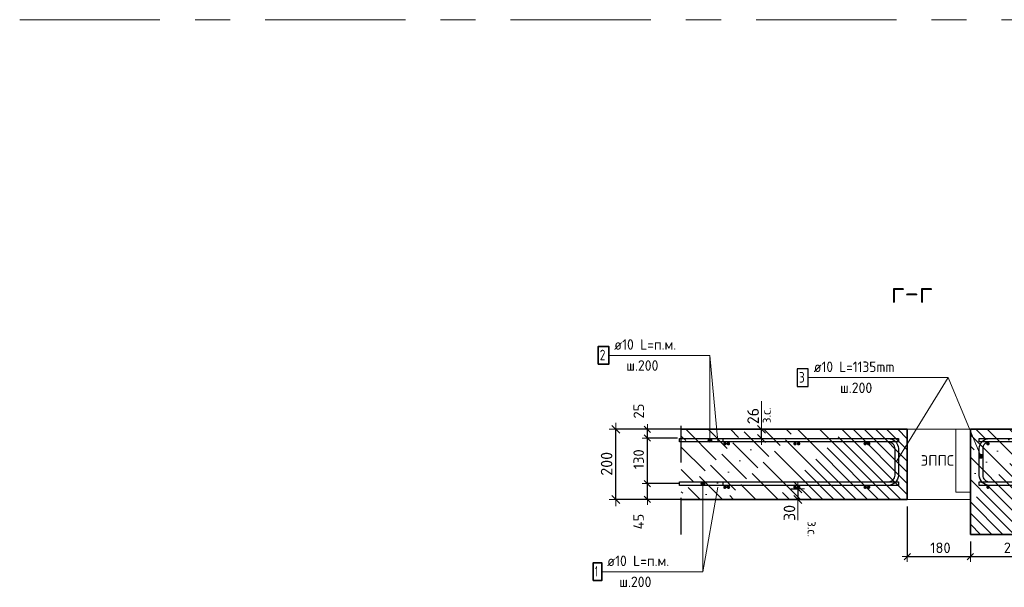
# Model space of a CAD drawing. Header units: metres. Extents: x -38 to 97, y -15 to 21.
# Tile 133 of 139: x 85.76 to 88.56, y -4.55 to -2.93. Entities that reach past the tile are written whole.
import ezdxf

# ---------------------------------------------------------------- set-up
doc = ezdxf.new("R2010")
doc.units = ezdxf.units.M
doc.header["$PDMODE"] = 65
for name, pattern in [('______11', [0.5, 0.4, -0.05, 0, -0.05]), ('______4', [0.135, 0.105, -0.03]), ('______5', [1.1, 0.8, -0.1, 0.1, -0.1])]:
    doc.linetypes.add(name, pattern=pattern)
for name, color, linetype, lineweight in [('XR$6$Арм. стержнями верхней зоны', 180, 'Continuous', 35), ('XR$6$Арм. стержнями нижней зоны', 180, 'Continuous', 35), ('XR$6$Арм.стержн. Арматура края', 96, 'Continuous', 35), ('XR$6$ВК__отв в полу 1-2 эт', 220, 'Continuous', 25), ('XR$6$Осевая линия (1)', 7, '______5', 13), ('XR$6$Размерная линия (1)', 7, 'Continuous', 13), ('XR$6$Размерная линия_ общее', 7, 'Continuous', 13)]:
    doc.layers.add(name, color=color, linetype=linetype, lineweight=lineweight)
doc.styles.add('ISOCPEUR', font='txt')
doc.dimstyles.new('DIMSTYLE_11', dxfattribs={"dimtxt": 0.033, "dimasz": 0.0375, "dimexe": 0, "dimexo": 0, "dimgap": 0.0165, "dimtad": 2, "dimdec": 0, "dimlfac": 1000, "dimrnd": 1, "dimzin": 12, "dimdsep": 46, "dimtxsty": 'ISOCPEUR', "dimblk1": 'ALL_ML_STRICH', "dimblk2": 'ALL_ML_STRICH', "dimsah": 1, "dimcen": 0, "dimclrd": 7, "dimclre": 256, "dimclrt": 7, "dimadec": 0, "dimazin": 0, "dimtfac": 1, "dimtdec": 0, "dimtix": 1, "dimtmove": 2, "dimatfit": 3, "dimfxl": 0, "dimtzin": 0, "dimlwd": 0, "dimlwe": -3, "dimarcsym": 0})
doc.dimstyles.new('DIMSTYLE_17', dxfattribs={"dimtxt": 0.033, "dimasz": 0.0375, "dimexe": 0, "dimexo": 0, "dimgap": 0.0165, "dimtad": 2, "dimdec": 0, "dimlfac": 1000, "dimrnd": 1, "dimzin": 12, "dimdsep": 46, "dimtxsty": 'ISOCPEUR', "dimblk1": 'ALL_ML_STRICH', "dimblk2": 'ALL_ML_STRICH', "dimsah": 1, "dimcen": 0, "dimclrd": 7, "dimclre": 256, "dimclrt": 7, "dimadec": 0, "dimazin": 0, "dimtfac": 1, "dimtdec": 0, "dimtix": 1, "dimtmove": 2, "dimatfit": 3, "dimfxl": 0, "dimtvp": 1.2, "dimtzin": 0, "dimlwd": 0, "dimlwe": -3, "dimarcsym": 0})
doc.dimstyles.new('DIMSTYLE_19', dxfattribs={"dimtxt": 0.03, "dimasz": 0.03, "dimexe": 0, "dimexo": 0, "dimgap": 0.015, "dimtad": 2, "dimdec": 0, "dimlfac": 1000, "dimrnd": 1, "dimzin": 12, "dimdsep": 46, "dimtxsty": 'ISOCPEUR', "dimblk1": 'ALL_ML_STRICH', "dimblk2": 'ALL_ML_STRICH', "dimsah": 1, "dimcen": 0, "dimclrd": 7, "dimclre": 256, "dimclrt": 7, "dimadec": 0, "dimazin": 0, "dimtfac": 1, "dimtdec": 0, "dimtix": 1, "dimtmove": 2, "dimatfit": 3, "dimfxl": 0, "dimtvp": 1.2, "dimtzin": 0, "dimlwd": 0, "dimlwe": -3, "dimarcsym": 0})
doc.dimstyles.new('DIMSTYLE_20', dxfattribs={"dimtxt": 0.03, "dimasz": 0.03, "dimexe": 0, "dimexo": 0, "dimgap": 0.015, "dimtad": 2, "dimdec": 0, "dimlfac": 1000, "dimrnd": 1, "dimzin": 12, "dimdsep": 46, "dimtxsty": 'ISOCPEUR', "dimblk1": 'ALL_ML_STRICH', "dimblk2": 'ALL_ML_STRICH', "dimsah": 1, "dimcen": 0, "dimclrd": 7, "dimclre": 256, "dimclrt": 7, "dimadec": 0, "dimazin": 0, "dimtfac": 1, "dimtdec": 0, "dimtix": 1, "dimtmove": 2, "dimatfit": 3, "dimfxl": 0, "dimtzin": 0, "dimlwd": 0, "dimlwe": -3, "dimarcsym": 0})
doc.dimstyles.new('DIMSTYLE_21', dxfattribs={"dimtxt": 0.03, "dimasz": 0.03, "dimexe": 0, "dimexo": 0, "dimgap": 0.015, "dimtad": 2, "dimdec": 0, "dimlfac": 1000, "dimrnd": 1, "dimzin": 12, "dimdsep": 46, "dimtxsty": 'ISOCPEUR', "dimblk1": 'ALL_ML_STRICH', "dimblk2": 'ALL_ML_STRICH', "dimsah": 1, "dimcen": 0, "dimclrd": 7, "dimclre": 256, "dimclrt": 7, "dimadec": 0, "dimazin": 0, "dimtfac": 1, "dimtdec": 0, "dimtix": 1, "dimtmove": 2, "dimatfit": 3, "dimfxl": 0, "dimtvp": 1.2, "dimtzin": 0, "dimlwd": 0, "dimlwe": -3, "dimarcsym": 0})
doc.dimstyles.new('DIMSTYLE_24', dxfattribs={"dimtxt": 0.03, "dimasz": 0.03, "dimexe": 0, "dimexo": 0, "dimgap": 0.015, "dimtad": 2, "dimdec": 0, "dimlfac": 1000, "dimrnd": 5, "dimzin": 12, "dimdsep": 46, "dimtxsty": 'ISOCPEUR', "dimblk1": 'ALL_ML_STRICH', "dimblk2": 'ALL_ML_STRICH', "dimsah": 1, "dimcen": 0, "dimclrd": 7, "dimclre": 256, "dimclrt": 7, "dimadec": 0, "dimazin": 0, "dimtfac": 1, "dimtdec": 0, "dimtix": 1, "dimtmove": 2, "dimatfit": 3, "dimfxl": 0, "dimtzin": 0, "dimlwd": 0, "dimlwe": -3, "dimarcsym": 0})
pattern_1 = [(135, (0, 0), (-0.031819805, -0.031819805), [0.4, -0.05, 0, -0.05]), (135, (-0.01591, -0.01591), (-0.031819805, -0.031819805), [0.8, -0.1, 0.1, -0.1])]

# ---------------------------------------------------------------- blocks, each defined once
blk = doc.blocks.new('ALL_ML_STRICH')
at = {"color": 0, "linetype": 'ByBlock', "lineweight": -2}
for p, q in [((-1, 0), (0.5, 0)), ((-0.3, -0.3), (0.3, 0.3)), ((0, -0.5), (0, 0.5))]:
    blk.add_line(p, q, dxfattribs=at)
blk = doc.blocks.new('*D822')
at = {"layer": 'DEFPOINTS', "color": 7, "linetype": 'Continuous', "lineweight": 13, "transparency": 33554687}
for p in [(87.662, -4.0958), (87.4554, -4.2958), (87.662, -4.2958)]:
    blk.add_point(p, dxfattribs=at)
at = {"layer": 'XR$6$Размерная линия_ общее', "color": 253, "linetype": 'Continuous', "lineweight": -2, "true_color": 0xa0a0a0, "transparency": 33554687}
for p, q in [((87.642, -4.0958), (87.4554, -4.0958)), ((87.642, -4.2958), (87.4554, -4.2958))]:
    blk.add_line(p, q, dxfattribs=at)
at = {"layer": 'XR$6$Размерная линия_ общее', "color": 7, "linetype": 'Continuous', "lineweight": -2, "transparency": 33554687}
blk.add_line((87.4554, -4.2958), (87.4554, -4.0958), dxfattribs=at)
at = {"layer": 'XR$6$Размерная линия_ общее', "color": 7, "linetype": 'Continuous', "lineweight": 13, "transparency": 33554687, "xscale": 0.0375, "yscale": 0.0375, "zscale": 0.0375}
for p, rotation in [((87.4554, -4.0958), 90), ((87.4554, -4.2958), 270)]:
    blk.add_blockref('ALL_ML_STRICH', p, dxfattribs=dict(at, rotation=rotation))
at = {"layer": 'XR$6$Размерная линия_ общее', "color": 7, "linetype": 'Continuous', "lineweight": 13, "transparency": 33554687, "insert": (87.4289, -4.1942), "char_height": 0.033, "width": 0.099, "attachment_point": 5, "rotation": 90, "style": 'ISOCPEUR'}
blk.add_mtext('\\A1;{200}', dxfattribs=at)
blk = doc.blocks.new('*D823')
at = {"layer": 'DEFPOINTS', "color": 7, "linetype": 'Continuous', "lineweight": 13, "transparency": 33554687}
for p in [(87.6581, -4.2508), (87.5454, -4.2958), (87.6453, -4.2958)]:
    blk.add_point(p, dxfattribs=at)
at = {"layer": 'XR$6$Размерная линия (1)', "color": 9, "linetype": 'Continuous', "lineweight": -2, "true_color": 0xc7c7c7, "transparency": 33554687}
for p, q in [((87.6381, -4.2508), (87.5454, -4.2508)), ((87.6253, -4.2958), (87.5454, -4.2958))]:
    blk.add_line(p, q, dxfattribs=at)
at = {"layer": 'XR$6$Размерная линия (1)', "color": 7, "linetype": 'Continuous', "lineweight": -2, "transparency": 33554687}
blk.add_line((87.5454, -4.2958), (87.5454, -4.2508), dxfattribs=at)
at = {"layer": 'XR$6$Размерная линия (1)', "color": 7, "linetype": 'Continuous', "lineweight": 13, "transparency": 33554687, "xscale": 0.03, "yscale": 0.03, "zscale": 0.03}
for p, rotation in [((87.5454, -4.2508), 90), ((87.5454, -4.2958), 270)]:
    blk.add_blockref('ALL_ML_STRICH', p, dxfattribs=dict(at, rotation=rotation))
at = {"layer": 'XR$6$Размерная линия (1)', "color": 7, "linetype": 'Continuous', "lineweight": 13, "transparency": 33554687, "insert": (87.5201, -4.359), "char_height": 0.03, "width": 0.06, "attachment_point": 5, "rotation": 90, "style": 'ISOCPEUR'}
blk.add_mtext('\\A1;{45}', dxfattribs=at)
blk = doc.blocks.new('*D824')
at = {"layer": 'DEFPOINTS', "color": 7, "linetype": 'Continuous', "lineweight": 13, "transparency": 33554687}
for p in [(87.6511, -4.1208), (87.5454, -4.2508), (87.6581, -4.2508)]:
    blk.add_point(p, dxfattribs=at)
at = {"layer": 'XR$6$Размерная линия (1)', "color": 9, "linetype": 'Continuous', "lineweight": -2, "true_color": 0xc7c7c7, "transparency": 33554687}
for p, q in [((87.6311, -4.1208), (87.5454, -4.1208)), ((87.6381, -4.2508), (87.5454, -4.2508))]:
    blk.add_line(p, q, dxfattribs=at)
at = {"layer": 'XR$6$Размерная линия (1)', "color": 7, "linetype": 'Continuous', "lineweight": -2, "transparency": 33554687}
blk.add_line((87.5454, -4.2508), (87.5454, -4.1208), dxfattribs=at)
at = {"layer": 'XR$6$Размерная линия (1)', "color": 7, "linetype": 'Continuous', "lineweight": 13, "transparency": 33554687, "xscale": 0.03, "yscale": 0.03, "zscale": 0.03}
for p, rotation in [((87.5454, -4.1208), 90), ((87.5454, -4.2508), 270)]:
    blk.add_blockref('ALL_ML_STRICH', p, dxfattribs=dict(at, rotation=rotation))
at = {"layer": 'XR$6$Размерная линия (1)', "color": 7, "linetype": 'Continuous', "lineweight": 13, "transparency": 33554687, "insert": (87.5204, -4.1813), "char_height": 0.03, "width": 0.09, "attachment_point": 5, "rotation": 90, "style": 'ISOCPEUR'}
blk.add_mtext('\\A1;{130}', dxfattribs=at)
blk = doc.blocks.new('*D825')
at = {"layer": 'DEFPOINTS', "color": 7, "linetype": 'Continuous', "lineweight": 13, "transparency": 33554687}
for p in [(87.669, -4.0958), (87.5454, -4.1208), (87.6511, -4.1208)]:
    blk.add_point(p, dxfattribs=at)
at = {"layer": 'XR$6$Размерная линия (1)', "color": 9, "linetype": 'Continuous', "lineweight": -2, "true_color": 0xc7c7c7, "transparency": 33554687}
for p, q in [((87.649, -4.0958), (87.5454, -4.0958)), ((87.6311, -4.1208), (87.5454, -4.1208))]:
    blk.add_line(p, q, dxfattribs=at)
at = {"layer": 'XR$6$Размерная линия (1)', "color": 7, "linetype": 'Continuous', "lineweight": -2, "transparency": 33554687}
blk.add_line((87.5454, -4.1208), (87.5454, -4.0958), dxfattribs=at)
at = {"layer": 'XR$6$Размерная линия (1)', "color": 7, "linetype": 'Continuous', "lineweight": 13, "transparency": 33554687, "xscale": 0.03, "yscale": 0.03, "zscale": 0.03}
for p, rotation in [((87.5454, -4.0958), 90), ((87.5454, -4.1208), 270)]:
    blk.add_blockref('ALL_ML_STRICH', p, dxfattribs=dict(at, rotation=rotation))
at = {"layer": 'XR$6$Размерная линия (1)', "color": 7, "linetype": 'Continuous', "lineweight": 13, "transparency": 33554687, "insert": (87.5206, -4.044), "char_height": 0.03, "width": 0.06, "attachment_point": 5, "rotation": 90, "style": 'ISOCPEUR'}
blk.add_mtext('\\A1;{25}', dxfattribs=at)
blk = doc.blocks.new('*D878')
at = {"layer": 'DEFPOINTS', "color": 7, "linetype": 'Continuous', "lineweight": 13, "transparency": 33554687}
for p in [(87.9344, -4.2658), (87.9744, -4.2658), (87.9344, -4.2958)]:
    blk.add_point(p, dxfattribs=at)
at = {"layer": 'XR$6$Размерная линия_ общее', "color": 253, "linetype": 'Continuous', "lineweight": -2, "true_color": 0xa0a0a0, "transparency": 33554687}
for p, q in [((87.9544, -4.2658), (87.9744, -4.2658)), ((87.9544, -4.2958), (87.9744, -4.2958))]:
    blk.add_line(p, q, dxfattribs=at)
at = {"layer": 'XR$6$Размерная линия_ общее', "color": 7, "linetype": 'Continuous', "lineweight": -2, "transparency": 33554687}
blk.add_line((87.9744, -4.2658), (87.9744, -4.2958), dxfattribs=at)
at = {"layer": 'XR$6$Размерная линия_ общее', "color": 7, "linetype": 'Continuous', "lineweight": 13, "transparency": 33554687, "xscale": 0.0375, "yscale": 0.0375, "zscale": 0.0375}
for p, rotation in [((87.9744, -4.2658), 90), ((87.9744, -4.2958), 270)]:
    blk.add_blockref('ALL_ML_STRICH', p, dxfattribs=dict(at, rotation=rotation))
at = {"layer": 'XR$6$Размерная линия_ общее', "color": 7, "linetype": 'Continuous', "lineweight": 13, "transparency": 33554687, "insert": (87.9504, -4.3343), "char_height": 0.033, "width": 0.066, "attachment_point": 5, "rotation": 90, "style": 'ISOCPEUR'}
blk.add_mtext('\\A1;{30}', dxfattribs=at)
at = {"layer": 'XR$6$Размерная линия_ общее', "color": 7, "linetype": 'Continuous', "lineweight": 13, "transparency": 33554687, "insert": (88.0289, -4.3578), "char_height": 0.027, "width": 0.00135, "attachment_point": 1, "rotation": 270, "line_spacing_factor": 0.60241, "style": 'ISOCPEUR'}
blk.add_mtext('з.с.', dxfattribs=at)
blk = doc.blocks.new('*D900')
at = {"layer": 'DEFPOINTS', "color": 7, "linetype": 'Continuous', "lineweight": 13, "transparency": 33554687}
for p in [(88.2864, -4.2958), (88.4664, -4.3958), (88.2864, -4.4587)]:
    blk.add_point(p, dxfattribs=at)
at = {"layer": 'XR$6$Размерная линия (1)', "color": 9, "linetype": 'Continuous', "lineweight": -2, "true_color": 0xc7c7c7, "transparency": 33554687}
for p, q in [((88.2864, -4.3158), (88.2864, -4.4587)), ((88.4664, -4.4158), (88.4664, -4.4587))]:
    blk.add_line(p, q, dxfattribs=at)
at = {"layer": 'XR$6$Размерная линия (1)', "color": 7, "linetype": 'Continuous', "lineweight": -2, "transparency": 33554687}
blk.add_line((88.2864, -4.4587), (88.4664, -4.4587), dxfattribs=at)
at = {"layer": 'XR$6$Размерная линия (1)', "color": 7, "linetype": 'Continuous', "lineweight": 13, "transparency": 33554687, "xscale": 0.03, "yscale": 0.03, "zscale": 0.03, "rotation": 180}
blk.add_blockref('ALL_ML_STRICH', (88.2864, -4.4587), dxfattribs=at)
at = {"layer": 'XR$6$Размерная линия (1)', "color": 7, "linetype": 'Continuous', "lineweight": 13, "transparency": 33554687, "xscale": 0.03, "yscale": 0.03, "zscale": 0.03}
blk.add_blockref('ALL_ML_STRICH', (88.4664, -4.4587), dxfattribs=at)
at = {"layer": 'XR$6$Размерная линия (1)', "color": 7, "linetype": 'Continuous', "lineweight": 13, "transparency": 33554687, "insert": (88.3809, -4.4337), "char_height": 0.03, "width": 0.09, "attachment_point": 5, "style": 'ISOCPEUR'}
blk.add_mtext('\\A1;{180}', dxfattribs=at)
blk = doc.blocks.new('*D901')
at = {"layer": 'DEFPOINTS', "color": 7, "linetype": 'Continuous', "lineweight": 13, "transparency": 33554687}
for p in [(88.4664, -4.3958), (88.7164, -4.3958), (88.4664, -4.4587)]:
    blk.add_point(p, dxfattribs=at)
at = {"layer": 'XR$6$Размерная линия (1)', "color": 9, "linetype": 'Continuous', "lineweight": -2, "true_color": 0xc7c7c7, "transparency": 33554687}
for p, q in [((88.4664, -4.4158), (88.4664, -4.4587)), ((88.7164, -4.4158), (88.7164, -4.4587))]:
    blk.add_line(p, q, dxfattribs=at)
at = {"layer": 'XR$6$Размерная линия (1)', "color": 7, "linetype": 'Continuous', "lineweight": -2, "transparency": 33554687}
blk.add_line((88.4664, -4.4587), (88.7164, -4.4587), dxfattribs=at)
at = {"layer": 'XR$6$Размерная линия (1)', "color": 7, "linetype": 'Continuous', "lineweight": 13, "transparency": 33554687, "xscale": 0.03, "yscale": 0.03, "zscale": 0.03, "rotation": 180}
blk.add_blockref('ALL_ML_STRICH', (88.4664, -4.4587), dxfattribs=at)
at = {"layer": 'XR$6$Размерная линия (1)', "color": 7, "linetype": 'Continuous', "lineweight": 13, "transparency": 33554687, "xscale": 0.03, "yscale": 0.03, "zscale": 0.03}
blk.add_blockref('ALL_ML_STRICH', (88.7164, -4.4587), dxfattribs=at)
at = {"layer": 'XR$6$Размерная линия (1)', "color": 7, "linetype": 'Continuous', "lineweight": 13, "transparency": 33554687, "insert": (88.5929, -4.4337), "char_height": 0.03, "width": 0.09, "attachment_point": 5, "style": 'ISOCPEUR'}
blk.add_mtext('\\A1;{250}', dxfattribs=at)
blk = doc.blocks.new('*D988')
at = {"layer": 'DEFPOINTS', "color": 7, "linetype": 'Continuous', "lineweight": 13, "transparency": 33554687}
for p in [(87.8307, -4.0958), (87.8307, -4.1218), (87.8707, -4.1218)]:
    blk.add_point(p, dxfattribs=at)
at = {"layer": 'XR$6$Размерная линия_ общее', "color": 253, "linetype": 'Continuous', "lineweight": -2, "true_color": 0xa0a0a0, "transparency": 33554687}
for p, q in [((87.8507, -4.0958), (87.8707, -4.0958)), ((87.8507, -4.1218), (87.8707, -4.1218))]:
    blk.add_line(p, q, dxfattribs=at)
at = {"layer": 'XR$6$Размерная линия_ общее', "color": 7, "linetype": 'Continuous', "lineweight": -2, "transparency": 33554687}
blk.add_line((87.8707, -4.1218), (87.8707, -4.0958), dxfattribs=at)
at = {"layer": 'XR$6$Размерная линия_ общее', "color": 7, "linetype": 'Continuous', "lineweight": 13, "transparency": 33554687, "xscale": 0.0375, "yscale": 0.0375, "zscale": 0.0375}
for p, rotation in [((87.8707, -4.0958), 90), ((87.8707, -4.1218), 270)]:
    blk.add_blockref('ALL_ML_STRICH', p, dxfattribs=dict(at, rotation=rotation))
at = {"layer": 'XR$6$Размерная линия_ общее', "color": 7, "linetype": 'Continuous', "lineweight": 13, "transparency": 33554687, "insert": (87.8467, -4.0581), "char_height": 0.033, "width": 0.066, "attachment_point": 5, "rotation": 90, "style": 'ISOCPEUR'}
blk.add_mtext('\\A1;{26}', dxfattribs=at)
at = {"layer": 'XR$6$Размерная линия_ общее', "color": 7, "linetype": 'Continuous', "lineweight": 13, "transparency": 33554687, "insert": (87.8703, -4.0785), "char_height": 0.027, "width": 0.00135, "attachment_point": 1, "rotation": 90, "line_spacing_factor": 0.60241, "style": 'ISOCPEUR'}
blk.add_mtext('з.с.', dxfattribs=at)

msp = doc.modelspace()

# ---------------------------------------------------------------- hatches: boundary and pattern name
at = {"linetype": 'Continuous', "lineweight": 13, "transparency": 33554687}
h = msp.add_hatch(dxfattribs=at)
h.set_pattern_fill('__________540', scale=0.015, style=0, pattern_type=2)
h.set_pattern_definition(pattern_1)
h.paths.add_polyline_path([(88.2864, -4.2958), (88.2864, -4.0958), (87.642, -4.0958), (87.642, -4.2958)], flags=0)
h = msp.add_hatch(dxfattribs=at)
h.set_pattern_fill('____', scale=0.225, style=0, pattern_type=2)
h.set_pattern_definition([(0, (0.45, 0.45), (0.225, 0.225), [0.225, -0.225]), (90, (0.45, 0.45), (-0.225, 0.225), [0.225, -0.225])])
h.paths.add_polyline_path([(88.4664, -4.0958), (88.2864, -4.0958), (88.2864, -4.2958), (88.4664, -4.2958)], flags=0)
h = msp.add_hatch(dxfattribs=at)
h.set_pattern_fill('__________540', scale=0.015, style=0, pattern_type=2)
h.set_pattern_definition(pattern_1)
h.paths.add_polyline_path([(88.4664, -4.0958), (88.4664, -4.2958), (89.0548, -4.2958), (89.0548, -4.0958)], flags=0)
at = {"linetype": 'Continuous', "lineweight": 25, "transparency": 33554687}
h = msp.add_hatch(dxfattribs=at)
h.set_pattern_fill('__________540', scale=0.015, style=0, pattern_type=2)
h.set_pattern_definition(pattern_1)
h.paths.add_polyline_path([(88.7164, -4.2958), (88.4664, -4.2958), (88.4664, -4.3958), (88.7164, -4.3958)], flags=0)
at = {"layer": 'XR$6$Арм. стержнями верхней зоны', "linetype": 'Continuous', "lineweight": 13, "transparency": 33554687}
for points in [[(87.7285, -4.124), (87.7188, -4.124), (87.718, -4.1268)], [(87.7285, -4.124), (87.718, -4.1268), (87.7293, -4.1268)], [(87.7293, -4.1268), (87.718, -4.1268), (87.7188, -4.1297)], [(87.7265, -4.122), (87.7208, -4.122), (87.7188, -4.124)], [(87.7265, -4.122), (87.7188, -4.124), (87.7285, -4.124)], [(87.7293, -4.1268), (87.7188, -4.1297), (87.7285, -4.1297)], [(87.7208, -4.122), (87.7265, -4.122), (87.7236, -4.1212)], [(87.7285, -4.1297), (87.7188, -4.1297), (87.7208, -4.1317)], [(87.7285, -4.1297), (87.7208, -4.1317), (87.7265, -4.1317)], [(87.7265, -4.1317), (87.7208, -4.1317), (87.7236, -4.1325)]]:
    msp.add_hatch(color=7, dxfattribs=at).paths.add_polyline_path(points)
at = {"layer": 'XR$6$Арм. стержнями верхней зоны', "linetype": 'Continuous', "lineweight": 50, "transparency": 33554687}
for points in [[(87.7814, -4.1368), (87.781, -4.1349), (87.7799, -4.1333), (87.7783, -4.1322), (87.7764, -4.1318), (87.7744, -4.1322), (87.7728, -4.1333), (87.7717, -4.1349), (87.7714, -4.1368), (87.7717, -4.1388), (87.7728, -4.1404), (87.7744, -4.1415), (87.7764, -4.1418), (87.7783, -4.1415), (87.7799, -4.1404), (87.781, -4.1388)], [(87.9814, -4.1368), (87.981, -4.1349), (87.9799, -4.1333), (87.9783, -4.1322), (87.9764, -4.1318), (87.9744, -4.1322), (87.9728, -4.1333), (87.9717, -4.1349), (87.9714, -4.1368), (87.9717, -4.1388), (87.9728, -4.1404), (87.9744, -4.1415), (87.9764, -4.1418), (87.9783, -4.1415), (87.9799, -4.1404), (87.981, -4.1388)], [(88.1814, -4.1368), (88.181, -4.1349), (88.1799, -4.1333), (88.1783, -4.1322), (88.1764, -4.1318), (88.1744, -4.1322), (88.1728, -4.1333), (88.1717, -4.1349), (88.1714, -4.1368), (88.1717, -4.1388), (88.1728, -4.1404), (88.1744, -4.1415), (88.1764, -4.1418), (88.1783, -4.1415), (88.1799, -4.1404), (88.181, -4.1388)], [(88.5215, -4.1368), (88.5211, -4.1349), (88.52, -4.1333), (88.5184, -4.1322), (88.5165, -4.1318), (88.5146, -4.1322), (88.5129, -4.1333), (88.5119, -4.1349), (88.5115, -4.1368), (88.5119, -4.1388), (88.5129, -4.1404), (88.5146, -4.1415), (88.5165, -4.1418), (88.5184, -4.1415), (88.52, -4.1404), (88.5211, -4.1388)]]:
    msp.add_hatch(color=4, dxfattribs=at).paths.add_polyline_path(points)
at = {"layer": 'XR$6$Арм. стержнями нижней зоны', "linetype": 'Continuous', "lineweight": 13, "transparency": 33554687}
for points in [[(87.6979, -4.2508), (87.7092, -4.2508), (87.7084, -4.248)], [(87.6979, -4.2508), (87.7084, -4.248), (87.6987, -4.248)], [(87.6987, -4.2537), (87.7092, -4.2508), (87.6979, -4.2508)], [(87.6987, -4.248), (87.7084, -4.248), (87.7064, -4.246)], [(87.6987, -4.248), (87.7064, -4.246), (87.7007, -4.246)], [(87.6987, -4.2537), (87.7084, -4.2537), (87.7092, -4.2508)], [(87.7007, -4.2557), (87.7084, -4.2537), (87.6987, -4.2537)], [(87.7007, -4.246), (87.7064, -4.246), (87.7036, -4.2452)], [(87.7007, -4.2557), (87.7064, -4.2557), (87.7084, -4.2537)], [(87.7064, -4.2557), (87.7007, -4.2557), (87.7036, -4.2565)]]:
    msp.add_hatch(color=7, dxfattribs=at).paths.add_polyline_path(points)
at = {"layer": 'XR$6$Арм. стержнями нижней зоны', "linetype": 'Continuous', "lineweight": 50, "transparency": 33554687}
for points in [[(87.7814, -4.2608), (87.781, -4.2589), (87.7799, -4.2573), (87.7783, -4.2562), (87.7764, -4.2558), (87.7744, -4.2562), (87.7728, -4.2573), (87.7717, -4.2589), (87.7714, -4.2608), (87.7717, -4.2628), (87.7728, -4.2644), (87.7744, -4.2655), (87.7764, -4.2658), (87.7783, -4.2655), (87.7799, -4.2644), (87.781, -4.2628)], [(87.9814, -4.2608), (87.981, -4.2589), (87.9799, -4.2573), (87.9783, -4.2562), (87.9764, -4.2558), (87.9744, -4.2562), (87.9728, -4.2573), (87.9717, -4.2589), (87.9714, -4.2608), (87.9717, -4.2628), (87.9728, -4.2644), (87.9744, -4.2655), (87.9764, -4.2658), (87.9783, -4.2655), (87.9799, -4.2644), (87.981, -4.2628)], [(88.1814, -4.2608), (88.181, -4.2589), (88.1799, -4.2573), (88.1783, -4.2562), (88.1764, -4.2558), (88.1744, -4.2562), (88.1728, -4.2573), (88.1717, -4.2589), (88.1714, -4.2608), (88.1717, -4.2628), (88.1728, -4.2644), (88.1744, -4.2655), (88.1764, -4.2658), (88.1783, -4.2655), (88.1799, -4.2644), (88.181, -4.2628)], [(88.5215, -4.2608), (88.5211, -4.2589), (88.52, -4.2573), (88.5184, -4.2562), (88.5165, -4.2558), (88.5146, -4.2562), (88.5129, -4.2573), (88.5119, -4.2589), (88.5115, -4.2608), (88.5119, -4.2628), (88.5129, -4.2644), (88.5146, -4.2655), (88.5165, -4.2658), (88.5184, -4.2655), (88.52, -4.2644), (88.5211, -4.2628)]]:
    msp.add_hatch(color=4, dxfattribs=at).paths.add_polyline_path(points)
at = {"layer": 'XR$6$Арм.стержн. Арматура края', "linetype": 'Continuous', "lineweight": 50, "transparency": 33554687}
for points in [[(87.7714, -4.1368), (87.771, -4.1349), (87.7699, -4.1333), (87.7683, -4.1322), (87.7664, -4.1318), (87.7644, -4.1322), (87.7628, -4.1333), (87.7617, -4.1349), (87.7614, -4.1368), (87.7617, -4.1388), (87.7628, -4.1404), (87.7644, -4.1415), (87.7664, -4.1418), (87.7683, -4.1415), (87.7699, -4.1404), (87.771, -4.1388)], [(87.9714, -4.1368), (87.971, -4.1349), (87.9699, -4.1333), (87.9683, -4.1322), (87.9664, -4.1318), (87.9644, -4.1322), (87.9628, -4.1333), (87.9617, -4.1349), (87.9614, -4.1368), (87.9617, -4.1388), (87.9628, -4.1404), (87.9644, -4.1415), (87.9664, -4.1418), (87.9683, -4.1415), (87.9699, -4.1404), (87.971, -4.1388)], [(88.1714, -4.1368), (88.171, -4.1349), (88.1699, -4.1333), (88.1683, -4.1322), (88.1664, -4.1318), (88.1644, -4.1322), (88.1628, -4.1333), (88.1617, -4.1349), (88.1614, -4.1368), (88.1617, -4.1388), (88.1628, -4.1404), (88.1644, -4.1415), (88.1664, -4.1418), (88.1683, -4.1415), (88.1699, -4.1404), (88.171, -4.1388)], [(87.7714, -4.2608), (87.771, -4.2589), (87.7699, -4.2573), (87.7683, -4.2562), (87.7664, -4.2558), (87.7644, -4.2562), (87.7628, -4.2573), (87.7617, -4.2589), (87.7614, -4.2608), (87.7617, -4.2628), (87.7628, -4.2644), (87.7644, -4.2655), (87.7664, -4.2658), (87.7683, -4.2655), (87.7699, -4.2644), (87.771, -4.2628)], [(87.9714, -4.2608), (87.971, -4.2589), (87.9699, -4.2573), (87.9683, -4.2562), (87.9664, -4.2558), (87.9644, -4.2562), (87.9628, -4.2573), (87.9617, -4.2589), (87.9614, -4.2608), (87.9617, -4.2628), (87.9628, -4.2644), (87.9644, -4.2655), (87.9664, -4.2658), (87.9683, -4.2655), (87.9699, -4.2644), (87.971, -4.2628)], [(88.1714, -4.2608), (88.171, -4.2589), (88.1699, -4.2573), (88.1683, -4.2562), (88.1664, -4.2558), (88.1644, -4.2562), (88.1628, -4.2573), (88.1617, -4.2589), (88.1614, -4.2608), (88.1617, -4.2628), (88.1628, -4.2644), (88.1644, -4.2655), (88.1664, -4.2658), (88.1683, -4.2655), (88.1699, -4.2644), (88.171, -4.2628)]]:
    msp.add_hatch(color=4, dxfattribs=at).paths.add_polyline_path(points)
at = {"layer": 'XR$6$Арм.стержн. Арматура края', "linetype": 'Continuous', "lineweight": 13, "transparency": 33554687}
for points in [[(88.4971, -4.167), (88.4919, -4.1692), (88.4908, -4.1718)], [(88.4971, -4.167), (88.4908, -4.1718), (88.4997, -4.1681)], [(88.4997, -4.1681), (88.4908, -4.1718), (88.4912, -4.1747)], [(88.4997, -4.1681), (88.4912, -4.1747), (88.5015, -4.1704)], [(88.5015, -4.1704), (88.4912, -4.1747), (88.493, -4.177)], [(88.4919, -4.1692), (88.4971, -4.167), (88.4942, -4.1674)], [(88.5015, -4.1704), (88.493, -4.177), (88.5019, -4.1733)], [(88.5019, -4.1733), (88.493, -4.177), (88.4956, -4.1781)], [(88.5019, -4.1733), (88.4956, -4.1781), (88.5008, -4.1759)], [(88.5008, -4.1759), (88.4956, -4.1781), (88.4985, -4.1778)]]:
    msp.add_hatch(color=7, dxfattribs=at).paths.add_polyline_path(points)

# ---------------------------------------------------------------- linework, layer by layer
at = {"color": 7, "linetype": '______4', "lineweight": 25, "transparency": 33554687}
msp.add_line((87.642, -4.3958), (87.642, -3.9958), dxfattribs=at)
at = {"color": 7, "linetype": 'Continuous', "lineweight": 13, "transparency": 33554687}
for p, q in [((87.8707, -4.0958), (87.8707, -4.0158)), ((87.9744, -4.2958), (87.9744, -4.3548))]:
    msp.add_line(p, q, dxfattribs=at)
at = {"color": 7, "linetype": 'Continuous', "lineweight": 35, "transparency": 33554687}
for p, q in [((88.2864, -4.0958), (87.642, -4.0958)), ((88.2864, -4.2958), (88.2864, -4.0958)), ((88.4664, -4.0958), (88.4664, -4.2958)), ((89.0548, -4.0958), (88.4664, -4.0958)), ((87.642, -4.2958), (88.2864, -4.2958)), ((88.4664, -4.2958), (88.4664, -4.3958)), ((88.4664, -4.3958), (88.7164, -4.3958))]:
    msp.add_line(p, q, dxfattribs=at)
at = {"color": 7, "linetype": 'Continuous', "lineweight": 13, "transparency": 33554687}
msp.add_lwpolyline([(88.4664, -4.0958), (88.2864, -4.0958), (88.2864, -4.2958), (88.4664, -4.2958), (88.4664, -4.0958)], close=True, dxfattribs=at)
at = {"layer": 'XR$6$Арм. стержнями верхней зоны', "color": 7, "linetype": 'Continuous', "lineweight": 13, "transparency": 33554687}
for p, q in [((87.4356, -3.885), (87.7236, -3.885)), ((87.7236, -3.885), (87.7236, -4.1268)), ((87.718, -4.1268), (87.718, -4.1268)), ((87.7236, -4.1212), (87.7236, -4.1212)), ((87.7293, -4.1268), (87.7293, -4.1268)), ((87.7236, -4.1325), (87.7236, -4.1325))]:
    msp.add_line(p, q, dxfattribs=at)
at = {"layer": 'XR$6$Арм. стержнями верхней зоны', "color": 7, "linetype": 'Continuous', "lineweight": 35, "transparency": 33554687}
msp.add_lwpolyline([(87.4046, -3.91), (87.4356, -3.91), (87.4356, -3.86), (87.4046, -3.86), (87.4046, -3.91)], dxfattribs=at)
at = {"layer": 'XR$6$Арм. стержнями верхней зоны', "color": 4, "linetype": 'Continuous', "lineweight": 25, "transparency": 33554687}
for points in [[(87.637, -4.1218), (88.2614, -4.1218), (88.2614, -4.1318), (87.637, -4.1318), (87.637, -4.1218)], [(88.4914, -4.1218), (89.0598, -4.1218), (89.0598, -4.1318), (88.4914, -4.1318), (88.4914, -4.1218)]]:
    msp.add_lwpolyline(points, dxfattribs=at)
at = {"layer": 'XR$6$Арм. стержнями верхней зоны', "color": 7, "linetype": 'Continuous', "lineweight": 13, "transparency": 33554687}
msp.add_circle((87.7236, -4.1268), 0.00563, dxfattribs=at)
at = {"layer": 'XR$6$Арм. стержнями нижней зоны', "color": 7, "linetype": 'Continuous', "lineweight": 13, "transparency": 33554687}
for p, q in [((87.6979, -4.2508), (87.6979, -4.2508)), ((87.7036, -4.2452), (87.7036, -4.2452)), ((87.7036, -4.5018), (87.7036, -4.2508)), ((87.7036, -4.2565), (87.7036, -4.2565)), ((87.7092, -4.2508), (87.7092, -4.2508)), ((87.4156, -4.5018), (87.7036, -4.5018))]:
    msp.add_line(p, q, dxfattribs=at)
at = {"layer": 'XR$6$Арм. стержнями нижней зоны', "color": 4, "linetype": 'Continuous', "lineweight": 25, "transparency": 33554687}
for points in [[(87.637, -4.2458), (88.2614, -4.2458), (88.2614, -4.2558), (87.637, -4.2558), (87.637, -4.2458)], [(88.4914, -4.2458), (89.0598, -4.2458), (89.0598, -4.2558), (88.4914, -4.2558), (88.4914, -4.2458)]]:
    msp.add_lwpolyline(points, dxfattribs=at)
at = {"layer": 'XR$6$Арм. стержнями нижней зоны', "color": 7, "linetype": 'Continuous', "lineweight": 35, "transparency": 33554687}
msp.add_lwpolyline([(87.3906, -4.5268), (87.4156, -4.5268), (87.4156, -4.4768), (87.3906, -4.4768), (87.3906, -4.5268)], dxfattribs=at)
at = {"layer": 'XR$6$Арм. стержнями нижней зоны', "color": 7, "linetype": 'Continuous', "lineweight": 13, "transparency": 33554687}
msp.add_circle((87.7036, -4.2508), 0.00563, dxfattribs=at)
at = {"layer": 'XR$6$Арм.стержн. Арматура края', "color": 7, "linetype": 'Continuous', "lineweight": 13, "transparency": 33554687}
for p, q in [((88.0034, -3.9486), (88.4034, -3.9486)), ((88.4034, -3.9486), (88.4964, -4.1726)), ((88.4912, -4.1747), (88.4912, -4.1747)), ((88.4942, -4.1674), (88.4942, -4.1674)), ((88.4985, -4.1778), (88.4985, -4.1778)), ((88.5015, -4.1704), (88.5015, -4.1704))]:
    msp.add_line(p, q, dxfattribs=at)
at = {"layer": 'XR$6$Арм.стержн. Арматура края', "color": 7, "linetype": 'Continuous', "lineweight": 25, "transparency": 33554687}
msp.add_lwpolyline([(87.9724, -3.9736), (88.0034, -3.9736), (88.0034, -3.9236), (87.9724, -3.9236), (87.9724, -3.9736)], dxfattribs=at)
at = {"layer": 'XR$6$Арм.стержн. Арматура края', "color": 4, "linetype": 'Continuous', "lineweight": 25, "transparency": 33554687}
for points in [[(87.7614, -4.2458), (88.2321, -4.2458), (88.2357, -4.2453), (88.2394, -4.2441), (88.2428, -4.2423), (88.2455, -4.24), (88.2478, -4.2372), (88.2496, -4.2339), (88.2508, -4.2302), (88.2514, -4.2266), (88.2514, -4.1511), (88.2508, -4.1475), (88.2496, -4.1438), (88.2478, -4.1404), (88.2455, -4.1377), (88.2428, -4.1354), (88.2394, -4.1336), (88.2357, -4.1324), (88.2321, -4.1318), (87.7614, -4.1318), (87.7614, -4.1218), (88.2328, -4.1218), (88.238, -4.1226), (88.2434, -4.1244), (88.2485, -4.1272), (88.2526, -4.1306), (88.256, -4.1347), (88.2588, -4.1398), (88.2606, -4.1452), (88.2614, -4.1504), (88.2614, -4.2273), (88.2606, -4.2325), (88.2588, -4.2379), (88.256, -4.2429), (88.2526, -4.2471), (88.2485, -4.2505), (88.2434, -4.2533), (88.238, -4.2551), (88.2328, -4.2558), (87.7614, -4.2558), (87.7614, -4.2458)], [(88.9914, -4.2558), (88.5199, -4.2558), (88.5147, -4.2551), (88.5093, -4.2533), (88.5043, -4.2505), (88.5001, -4.2471), (88.4967, -4.2429), (88.4939, -4.2379), (88.4921, -4.2325), (88.4914, -4.2273), (88.4914, -4.1504), (88.4921, -4.1452), (88.4939, -4.1398), (88.4967, -4.1347), (88.5001, -4.1306), (88.5043, -4.1272), (88.5093, -4.1244), (88.5147, -4.1226), (88.5199, -4.1218), (88.9914, -4.1218)], [(88.9914, -4.1318), (88.5206, -4.1318), (88.517, -4.1324), (88.5133, -4.1336), (88.51, -4.1354), (88.5072, -4.1377), (88.5049, -4.1404), (88.5031, -4.1438), (88.5019, -4.1475), (88.5014, -4.1511), (88.5014, -4.2266), (88.5019, -4.2302), (88.5031, -4.2339), (88.5049, -4.2372), (88.5072, -4.24), (88.51, -4.2423), (88.5133, -4.2441), (88.517, -4.2453), (88.5206, -4.2458), (88.9914, -4.2458)]]:
    msp.add_lwpolyline(points, dxfattribs=at)
at = {"layer": 'XR$6$Арм.стержн. Арматура края', "color": 7, "linetype": 'Continuous', "lineweight": 13, "transparency": 33554687}
msp.add_circle((88.4964, -4.1726), 0.00563, dxfattribs=at)
at = {"layer": 'XR$6$ВК__отв в полу 1-2 эт', "color": 7, "linetype": 'Continuous', "lineweight": 13, "transparency": 33554687}
for p, q in [((87.7464, -4.1308), (87.7236, -3.885)), ((88.2564, -4.1858), (88.4034, -3.9486)), ((87.7464, -4.2608), (87.7036, -4.5018))]:
    msp.add_line(p, q, dxfattribs=at)
at = {"layer": 'XR$6$Осевая линия (1)', "color": 253, "linetype": '______11', "lineweight": 13, "true_color": 0xa0a0a0, "transparency": 33554687}
msp.add_line((85.7553, -2.9281), (89.2517, -2.9281), dxfattribs=at)

# ---------------------------------------------------------------- texts
at = {"color": 7, "linetype": 'Continuous', "lineweight": 13, "transparency": 33554687, "insert": (88.2991, -3.7053), "char_height": 0.06, "width": 0.153391, "attachment_point": 5, "style": 'ISOCPEUR'}
msp.add_mtext('\\A1;{\\fISOCPEUR|i0|b0;\\H0.060000;\\W1.000000;\\C7;г-г}\\P', dxfattribs=at)
at = {"color": 251, "linetype": 'Continuous', "lineweight": 13, "true_color": 0x656565, "transparency": 33554687, "insert": (88.3246, -4.1846), "char_height": 0.03, "width": 0.107091, "attachment_point": 4, "style": 'ISOCPEUR'}
msp.add_mtext('\\A1;{\\fISOCPEUR|i0|b0;\\H0.030000;\\W1.000000;\\c3261424997;ЭППС}\\P', dxfattribs=at)
at = {"layer": 'XR$6$Арм. стержнями верхней зоны', "color": 7, "linetype": 'Continuous', "lineweight": 25, "transparency": 33554687, "char_height": 0.03, "attachment_point": 7, "style": 'ISOCPEUR'}
for s, insert, width in [('\\W0.94;ø10 L=п.м.', (87.4506, -3.869), 0.199983), ('\\W0.78;2', (87.4096, -3.899), 0.032641), ('\\W0.95;ш.200 ', (87.4851, -3.929), 0.1312)]:
    msp.add_mtext(s, dxfattribs=dict(at, insert=insert, width=width))
at = {"layer": 'XR$6$Арм. стержнями нижней зоны', "color": 7, "linetype": 'Continuous', "lineweight": 25, "transparency": 33554687, "char_height": 0.03, "attachment_point": 7, "style": 'ISOCPEUR'}
for s, insert, width in [('\\W0.94;ø10 L=п.м.', (87.4306, -4.4858), 0.199983), ('\\W0.56;1', (87.3956, -4.5158), 0.023333), ('\\W0.95;ш.200 ', (87.4651, -4.5458), 0.1312)]:
    msp.add_mtext(s, dxfattribs=dict(at, insert=insert, width=width))
at = {"layer": 'XR$6$Арм.стержн. Арматура края', "color": 7, "linetype": 'Continuous', "lineweight": 25, "transparency": 33554687, "char_height": 0.03, "attachment_point": 7, "style": 'ISOCPEUR'}
for s, insert, width in [('\\W0.92;ø10 L=1135mm ', (88.0199, -3.9326), 0.280669), ('\\W0.78;3', (87.9774, -3.9626), 0.032641), ('\\W0.95;ш.200 ', (88.0949, -3.9926), 0.1312)]:
    msp.add_mtext(s, dxfattribs=dict(at, insert=insert, width=width))

# ---------------------------------------------------------------- dimensions: what is measured, and where the dimension line sits
at = {"layer": 'XR$6$Размерная линия (1)', "color": 7, "linetype": 'Continuous', "lineweight": 13, "transparency": 33554687}
for base, p1, p2, dimstyle, picture, middle in [((87.5454, -4.0958), (87.6311, -4.1208), (87.649, -4.0958), 'DIMSTYLE_21', '*D825', (87.5206, -4.044)), ((87.5454, -4.1208), (87.6381, -4.2508), (87.6311, -4.1208), 'DIMSTYLE_20', '*D824', (87.5204, -4.1813)), ((87.5454, -4.2508), (87.6253, -4.2958), (87.6381, -4.2508), 'DIMSTYLE_19', '*D823', (87.5201, -4.359))]:
    dim = msp.add_linear_dim(base=base, p1=p1, p2=p2, angle=90, dimstyle=dimstyle, override={"dimpost": '<>', "dimclrd": 7, "dimclre": 9, "dimclrt": 7, "dimlwd": 0, "dimlwe": 65533}, dxfattribs=at)
    dim.commit()
    dim.dimension.update_dxf_attribs({"geometry": picture, "text_midpoint": middle, "dimtype": 160})
for base, p1, p2, picture, middle in [((88.4664, -4.4587), (88.2864, -4.3158), (88.4664, -4.4158), '*D900', (88.3809, -4.4337)), ((88.7164, -4.4587), (88.4664, -4.4158), (88.7164, -4.4158), '*D901', (88.5929, -4.4337))]:
    dim = msp.add_linear_dim(base=base, p1=p1, p2=p2, dimstyle='DIMSTYLE_24', override={"dimpost": '<>', "dimclrd": 7, "dimclre": 9, "dimclrt": 7, "dimlwd": 0, "dimlwe": 65533}, dxfattribs=at)
    dim.commit()
    dim.dimension.update_dxf_attribs({"geometry": picture, "text_midpoint": middle, "dimtype": 160})
at = {"layer": 'XR$6$Размерная линия_ общее', "color": 7, "linetype": 'Continuous', "lineweight": 13, "transparency": 33554687}
for base, p1, p2, angle, picture, middle in [((87.8707, -4.0958), (87.8507, -4.1218), (87.8507, -4.0958), 90, '*D988', (87.8467, -4.0581)), ((87.9744, -4.2958), (87.9544, -4.2658), (87.9544, -4.2958), 270, '*D878', (87.9504, -4.3343))]:
    dim = msp.add_linear_dim(base=base, p1=p1, p2=p2, angle=angle, text='<>\\Xз.с.', dimstyle='DIMSTYLE_17', override={"dimpost": '<>', "dimclrd": 7, "dimclre": 253, "dimclrt": 7, "dimlwd": 0, "dimlwe": 65533}, dxfattribs=at)
    dim.commit()
    dim.dimension.update_dxf_attribs({"geometry": picture, "text_midpoint": middle, "dimtype": 160})
dim = msp.add_linear_dim(base=(87.4554, -4.0958), p1=(87.642, -4.2958), p2=(87.642, -4.0958), angle=90, dimstyle='DIMSTYLE_11', override={"dimpost": '<>', "dimclrd": 7, "dimclre": 253, "dimclrt": 7, "dimlwd": 0, "dimlwe": 65533}, dxfattribs=at)
dim.commit()
dim.dimension.update_dxf_attribs({"geometry": '*D822', "text_midpoint": (87.4289, -4.1942), "dimtype": 160})

doc.saveas('drawing.dxf')
